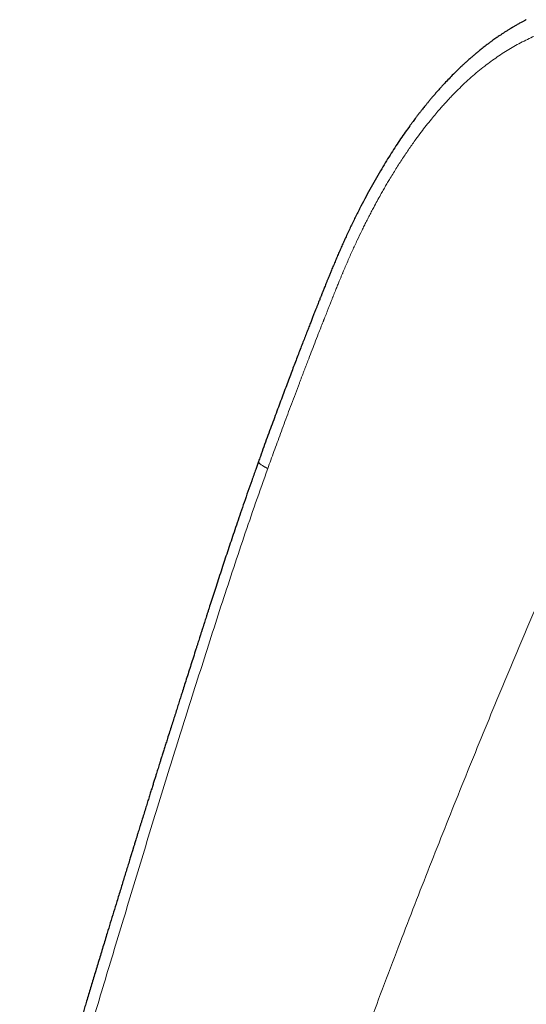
# Model space of a CAD drawing. Header units: millimetres. Extents: x 8 to 736, y 12 to 522.
# Tile 48 of 62: x 548 to 571, y 179 to 224. Entities that reach past the tile are written whole.
import ezdxf

# ---------------------------------------------------------------- set-up
doc = ezdxf.new("R2010")
doc.units = ezdxf.units.MM

msp = doc.modelspace()

# ---------------------------------------------------------------- linework, layer by layer
at = {"color": 7, "linetype": 'Continuous', "lineweight": 30}
for points, knots in [([(570.851, 223.978), (570.844, 223.975), (570.827, 223.966), (570.796, 223.949), (570.754, 223.928), (570.704, 223.901), (570.646, 223.869), (570.58, 223.833), (570.509, 223.793), (570.439, 223.754), (570.375, 223.717), (570.317, 223.683), (570.265, 223.653), (570.222, 223.627), (570.19, 223.607), (570.165, 223.592), (570.141, 223.578), (570.107, 223.557), (570.059, 223.527), (570.002, 223.492), (569.943, 223.454), (569.885, 223.417), (569.829, 223.381), (569.773, 223.344), (569.719, 223.308), (569.663, 223.271), (569.602, 223.229), (569.531, 223.181), (569.453, 223.126), (569.366, 223.065), (569.271, 222.996), (569.168, 222.92), (569.066, 222.844), (568.967, 222.768), (568.877, 222.697), (568.791, 222.63), (568.721, 222.573), (568.665, 222.528), (568.623, 222.493), (568.587, 222.464), (568.553, 222.435), (568.517, 222.405), (568.475, 222.37), (568.431, 222.332), (568.38, 222.289), (568.324, 222.24), (568.258, 222.182), (568.181, 222.114), (568.092, 222.034), (567.997, 221.946), (567.867, 221.826), (567.704, 221.67), (567.508, 221.476), (567.306, 221.269), (567.131, 221.084), (566.986, 220.926), (566.871, 220.799), (566.755, 220.668), (566.64, 220.536), (566.53, 220.407), (566.428, 220.286), (566.337, 220.177), (566.258, 220.08), (566.188, 219.994), (566.126, 219.916), (566.072, 219.847), (566.024, 219.787), (565.986, 219.738), (565.957, 219.7), (565.933, 219.67), (565.911, 219.641), (565.886, 219.608), (565.856, 219.57), (565.823, 219.526), (565.78, 219.469), (565.726, 219.398), (565.66, 219.31), (565.589, 219.213), (565.469, 219.048), (565.302, 218.814), (565.09, 218.507), (564.876, 218.186), (564.659, 217.851), (564.441, 217.502), (564.214, 217.127), (563.98, 216.726), (563.741, 216.302), (563.504, 215.867), (563.271, 215.422), (563.04, 214.967), (562.813, 214.5), (562.632, 214.113), (562.493, 213.81), (562.396, 213.594), (562.3, 213.375), (562.205, 213.155), (562.11, 212.934), (562.016, 212.712), (561.932, 212.51), (561.859, 212.334), (561.799, 212.185), (561.744, 212.05), (561.694, 211.926), (561.649, 211.815), (561.61, 211.715), (561.574, 211.626), (561.542, 211.546), (561.515, 211.478), (561.494, 211.425), (561.48, 211.389), (561.471, 211.366), (561.465, 211.351), (561.458, 211.332), (561.447, 211.305), (561.431, 211.264), (561.409, 211.21), (561.382, 211.142), (561.35, 211.059), (561.312, 210.963), (561.268, 210.852), (561.219, 210.728), (561.165, 210.589), (561.105, 210.437), (561.04, 210.271), (560.968, 210.087), (560.889, 209.886), (560.804, 209.667), (560.713, 209.432), (560.616, 209.181), (560.513, 208.915), (560.408, 208.639), (560.299, 208.355), (560.187, 208.061), (560.07, 207.754), (559.949, 207.433), (559.823, 207.098), (559.692, 206.749), (559.557, 206.387), (559.417, 206.011), (559.273, 205.621), (559.125, 205.219), (558.974, 204.806), (558.82, 204.381), (558.688, 204.014), (558.608, 203.789), (558.58, 203.711)], [0, 0, 0, 0, 0.0008489, 0.0024118, 0.0044227, 0.0068875, 0.0098097, 0.0131917, 0.0169602, 0.0206758, 0.023967, 0.0268334, 0.029691, 0.0319452, 0.0335956, 0.0346625, 0.0358101, 0.0373599, 0.0400658, 0.0432271, 0.0463402, 0.0493928, 0.0523849, 0.0553164, 0.0581872, 0.0609971, 0.0642927, 0.0680419, 0.0722598, 0.0769449, 0.0820956, 0.0877098, 0.0937847, 0.0987741, 0.1040028, 0.108824, 0.1129784, 0.1157766, 0.1181662, 0.1201484, 0.121724, 0.1239663, 0.1262541, 0.1287615, 0.1316177, 0.1348243, 0.1383806, 0.1430199, 0.1481428, 0.1537483, 0.1597403, 0.1709035, 0.1826496, 0.1949834, 0.2079115, 0.2149606, 0.2221754, 0.2295537, 0.2370793, 0.2442791, 0.2509177, 0.2569953, 0.2620743, 0.2666838, 0.2708252, 0.2744999, 0.2777096, 0.2804162, 0.2822736, 0.2837069, 0.2851407, 0.2868638, 0.2888755, 0.2911748, 0.2937608, 0.2977825, 0.3023412, 0.3074335, 0.3128163, 0.3277185, 0.3431177, 0.3590185, 0.3754275, 0.392346, 0.4097703, 0.4293402, 0.4492577, 0.4694247, 0.4898528, 0.5105687, 0.5316019, 0.5529841, 0.5625091, 0.5720996, 0.5817485, 0.5914479, 0.6011902, 0.6109669, 0.6206189, 0.6276353, 0.6340978, 0.640013, 0.6453866, 0.650223, 0.6545258, 0.658298, 0.6619244, 0.6648788, 0.6671628, 0.6687778, 0.6695886, 0.6701236, 0.6708254, 0.6719668, 0.6737178, 0.6760777, 0.6790456, 0.6826209, 0.6868026, 0.6915901, 0.6969828, 0.7029804, 0.7095834, 0.7167925, 0.7246096, 0.733434, 0.742929, 0.7530953, 0.7639328, 0.7754404, 0.7876169, 0.7997081, 0.8123896, 0.82566, 0.8395191, 0.8539669, 0.8690031, 0.8846276, 0.9008404, 0.9176448, 0.935048, 0.9527318, 0.9710115, 0.9898987, 1, 1, 1, 1]), ([(558.58, 203.711), (558.537, 203.591), (558.432, 203.299), (558.27, 202.839), (558.094, 202.336), (557.924, 201.846), (557.76, 201.369), (557.606, 200.914), (557.459, 200.481), (557.321, 200.068), (557.187, 199.667), (557.058, 199.277), (556.929, 198.884), (556.799, 198.487), (556.669, 198.089), (556.545, 197.707), (556.427, 197.34), (556.335, 197.055), (556.267, 196.846), (556.223, 196.709), (556.181, 196.577), (556.141, 196.453), (556.105, 196.341), (556.076, 196.251), (556.054, 196.18), (556.037, 196.127), (556.022, 196.08), (556.008, 196.039), (555.998, 196.005), (555.989, 195.979), (555.981, 195.952), (555.969, 195.917), (555.953, 195.864), (555.931, 195.796), (555.904, 195.713), (555.873, 195.616), (555.837, 195.503), (555.797, 195.378), (555.755, 195.244), (555.687, 195.031), (555.596, 194.747), (555.484, 194.396), (555.376, 194.056), (555.272, 193.728), (555.172, 193.413), (555.082, 193.131), (555.002, 192.877), (554.927, 192.642), (554.849, 192.397), (554.768, 192.141), (554.683, 191.873), (554.594, 191.595), (554.502, 191.305), (554.417, 191.036), (554.34, 190.793), (554.274, 190.584), (554.211, 190.384), (554.151, 190.195), (554.099, 190.028), (554.053, 189.882), (554.013, 189.755), (553.975, 189.635), (553.939, 189.52), (553.899, 189.393), (553.854, 189.247), (553.801, 189.078), (553.744, 188.896), (553.683, 188.701), (553.618, 188.493), (553.55, 188.273), (553.477, 188.038), (553.399, 187.787), (553.317, 187.522), (553.247, 187.295), (553.19, 187.111), (553.149, 186.978), (553.109, 186.85), (553.072, 186.731), (553.035, 186.61), (552.998, 186.491), (552.962, 186.374), (552.93, 186.271), (552.903, 186.181), (552.879, 186.104), (552.86, 186.041), (552.844, 185.992), (552.833, 185.955), (552.826, 185.932), (552.821, 185.917), (552.817, 185.903), (552.809, 185.878), (552.799, 185.844), (552.787, 185.804), (552.773, 185.762), (552.755, 185.702), (552.731, 185.625), (552.701, 185.528), (552.655, 185.376), (552.591, 185.17), (552.512, 184.912), (552.43, 184.647), (552.347, 184.376), (552.263, 184.1), (552.177, 183.821), (552.068, 183.466), (551.939, 183.044), (551.79, 182.557), (551.629, 182.027), (551.453, 181.45), (551.262, 180.82), (551.072, 180.193), (550.885, 179.573), (550.749, 179.122), (550.663, 178.838), (550.627, 178.715), (550.59, 178.593), (550.552, 178.468), (550.513, 178.336), (550.468, 178.186), (550.416, 178.014), (550.358, 177.819), (550.296, 177.609), (550.228, 177.383), (550.156, 177.14), (550.079, 176.88), (549.997, 176.605), (549.911, 176.314), (549.821, 176.008), (549.742, 175.742), (549.694, 175.579), (549.678, 175.523)], [0, 0, 0, 0, 0.012856, 0.031267, 0.049182, 0.066604, 0.083538, 0.099986, 0.115052, 0.12969, 0.1439, 0.157683, 0.171038, 0.185687, 0.199773, 0.213295, 0.226253, 0.238649, 0.243565, 0.248388, 0.253115, 0.257556, 0.261527, 0.265028, 0.267121, 0.269001, 0.270668, 0.272122, 0.273357, 0.274241, 0.274878, 0.276186, 0.278037, 0.28043, 0.283365, 0.286843, 0.290786, 0.295252, 0.300123, 0.304975, 0.31782, 0.330252, 0.342273, 0.353883, 0.365083, 0.375874, 0.383839, 0.392153, 0.400849, 0.409927, 0.419388, 0.429232, 0.439461, 0.450073, 0.457738, 0.465149, 0.472194, 0.478872, 0.485184, 0.489886, 0.494362, 0.498612, 0.502636, 0.506564, 0.51212, 0.518125, 0.52458, 0.531484, 0.538837, 0.546639, 0.55489, 0.563828, 0.573239, 0.583122, 0.587945, 0.592754, 0.597283, 0.60152, 0.605467, 0.610069, 0.614201, 0.617862, 0.621053, 0.623773, 0.625986, 0.627745, 0.629051, 0.629903, 0.630186, 0.630592, 0.631465, 0.632764, 0.634201, 0.635723, 0.63733, 0.640498, 0.643953, 0.647694, 0.656647, 0.665839, 0.675236, 0.684838, 0.694645, 0.704645, 0.714588, 0.73241, 0.749706, 0.766478, 0.788889, 0.811295, 0.833701, 0.855839, 0.877502, 0.881891, 0.886261, 0.89061, 0.894964, 0.899615, 0.904646, 0.911063, 0.918008, 0.92548, 0.933481, 0.942189, 0.951448, 0.961257, 0.971617, 0.982529, 0.993992, 1, 1, 1, 1])]:
    msp.add_open_spline(points, degree=3, knots=knots, dxfattribs=at)
at = {"color": 252, "linetype": 'Continuous', "lineweight": 0}
for points, knots in [([(582.544, 221.256), (582.454, 221.308), (582.275, 221.409), (582.01, 221.557), (581.752, 221.699), (581.502, 221.834), (581.242, 221.972), (581.05, 222.072), (580.924, 222.136), (580.88, 222.159), (580.836, 222.181), (580.792, 222.204), (580.685, 222.257), (580.518, 222.34), (580.29, 222.45), (580.064, 222.558), (579.839, 222.662), (579.617, 222.763), (579.398, 222.859), (579.181, 222.952), (578.956, 223.046), (578.722, 223.141), (578.469, 223.238), (578.208, 223.333), (577.941, 223.424), (577.68, 223.507), (577.423, 223.583), (577.164, 223.652), (576.897, 223.716), (576.584, 223.783), (576.234, 223.846), (575.85, 223.9), (575.468, 223.938), (575.128, 223.958), (574.83, 223.966), (574.573, 223.965), (574.318, 223.956), (574.064, 223.941), (573.812, 223.918), (573.56, 223.888), (573.308, 223.85), (573.027, 223.799), (572.716, 223.731), (572.379, 223.642), (572.043, 223.539), (571.709, 223.423), (571.38, 223.293), (571.059, 223.152), (570.745, 223), (570.436, 222.837), (570.129, 222.661), (569.824, 222.472), (569.523, 222.272), (569.23, 222.064), (568.934, 221.841), (568.633, 221.599), (568.326, 221.336), (568.023, 221.06), (567.722, 220.771), (567.5, 220.545), (567.352, 220.389), (567.277, 220.309), (567.202, 220.228), (567.128, 220.147), (567.053, 220.064), (566.979, 219.981), (566.862, 219.847), (566.702, 219.661), (566.488, 219.402), (566.263, 219.121), (566.027, 218.815), (565.767, 218.463), (565.483, 218.062), (565.178, 217.609), (564.877, 217.14), (564.66, 216.786), (564.524, 216.556), (564.465, 216.456), (564.406, 216.355), (564.347, 216.254), (564.289, 216.153), (564.231, 216.05), (564.139, 215.887), (564.014, 215.661), (563.872, 215.399), (563.747, 215.161), (563.637, 214.949), (563.528, 214.736), (563.424, 214.527), (563.281, 214.237), (563.101, 213.86), (562.882, 213.384), (562.664, 212.893), (562.512, 212.539), (562.424, 212.33), (562.399, 212.27), (562.374, 212.208), (562.348, 212.145), (562.321, 212.081), (562.294, 212.014), (562.249, 211.905), (562.185, 211.749), (562.098, 211.533), (562.034, 211.374), (561.997, 211.281), (561.992, 211.267), (561.988, 211.259), (561.985, 211.25), (561.981, 211.24), (561.977, 211.23), (561.967, 211.204), (561.949, 211.16), (561.922, 211.092), (561.891, 211.012), (561.855, 210.921), (561.814, 210.819), (561.769, 210.706), (561.722, 210.586), (561.672, 210.46), (561.634, 210.362), (561.605, 210.29), (561.588, 210.247), (561.571, 210.202), (561.555, 210.162), (561.471, 209.949), (561.339, 209.611), (561.158, 209.146), (560.998, 208.734), (560.878, 208.423), (560.796, 208.21), (560.752, 208.093), (560.706, 207.973), (560.657, 207.847), (560.607, 207.713), (560.554, 207.576), (560.502, 207.44), (560.407, 207.188), (560.269, 206.823), (560.091, 206.351), (559.919, 205.89), (559.752, 205.44), (559.591, 205.005), (559.437, 204.584), (559.289, 204.178), (559.145, 203.782), (559.052, 203.522), (559.006, 203.394)], [0, 0, 0, 0, 0.00973, 0.019171, 0.028322, 0.037184, 0.045758, 0.055925, 0.057483, 0.05903, 0.060567, 0.062092, 0.063734, 0.071755, 0.07966, 0.087565, 0.095352, 0.103023, 0.110578, 0.118017, 0.125341, 0.133689, 0.141917, 0.151097, 0.160041, 0.168752, 0.177232, 0.185483, 0.194267, 0.203428, 0.215868, 0.228141, 0.240257, 0.25223, 0.26035, 0.2684, 0.276384, 0.284307, 0.292173, 0.299987, 0.307783, 0.315728, 0.326301, 0.336864, 0.34743, 0.358013, 0.368462, 0.378878, 0.388918, 0.399009, 0.409163, 0.41939, 0.4297, 0.439769, 0.449718, 0.46074, 0.471854, 0.483073, 0.494406, 0.505863, 0.508802, 0.511749, 0.514706, 0.517672, 0.520648, 0.523634, 0.52663, 0.534921, 0.543291, 0.553363, 0.563556, 0.573874, 0.587898, 0.602164, 0.616683, 0.631462, 0.634463, 0.637471, 0.640488, 0.643513, 0.646546, 0.649588, 0.652639, 0.661071, 0.66957, 0.675682, 0.681828, 0.68801, 0.69411, 0.699844, 0.712893, 0.72629, 0.74004, 0.754145, 0.755763, 0.757423, 0.759125, 0.760869, 0.762656, 0.764485, 0.766356, 0.771718, 0.7774, 0.784142, 0.784859, 0.785062, 0.785285, 0.785529, 0.785794, 0.786079, 0.786386, 0.787887, 0.789751, 0.791976, 0.794437, 0.797228, 0.800348, 0.803798, 0.807106, 0.810669, 0.811841, 0.813039, 0.814262, 0.81551, 0.8163, 0.831795, 0.843282, 0.85455, 0.865602, 0.868817, 0.872013, 0.87519, 0.87862, 0.88239, 0.886136, 0.889856, 0.893551, 0.906779, 0.919676, 0.932244, 0.944483, 0.956392, 0.967769, 0.978829, 0.989573, 1, 1, 1, 1]), ([(582.544, 221.256), (582.253, 220.673), (581.67, 219.508), (580.808, 217.76), (579.954, 216.012), (579.111, 214.264), (578.282, 212.528), (577.468, 210.802), (576.668, 209.088), (575.877, 207.373), (575.091, 205.648), (574.308, 203.912), (573.529, 202.164), (572.76, 200.417), (572, 198.67), (571.249, 196.923), (570.508, 195.177), (569.775, 193.431), (569.052, 191.685), (568.338, 189.939), (567.633, 188.194), (566.936, 186.448), (566.249, 184.703), (565.57, 182.958), (564.878, 181.155), (564.173, 179.293), (563.456, 177.373), (562.75, 175.454), (562.054, 173.534), (561.389, 171.674), (560.755, 169.872), (560.149, 168.13), (559.552, 166.388), (558.963, 164.646), (558.386, 162.914), (557.82, 161.192), (557.265, 159.48), (556.718, 157.767), (556.174, 156.043), (555.635, 154.306), (555.099, 152.558), (554.571, 150.808), (554.05, 149.059), (553.538, 147.309), (553.034, 145.558), (552.575, 143.935), (552.16, 142.438), (551.786, 141.068), (551.42, 139.699), (551.063, 138.331), (550.716, 136.974), (550.381, 135.626), (550.058, 134.29), (549.744, 132.955), (549.453, 131.671), (549.182, 130.438), (548.932, 129.255), (548.691, 128.074), (548.46, 126.897), (548.238, 125.723), (548.027, 124.551), (547.826, 123.383), (547.7, 122.606), (547.637, 122.218)], [0, 0, 0, 0, 0.0179414, 0.0358465, 0.0537166, 0.0715534, 0.0893581, 0.1068151, 0.124244, 0.1416461, 0.1590228, 0.1767293, 0.1944121, 0.2120727, 0.2297122, 0.2473323, 0.2649342, 0.2825192, 0.3000887, 0.3176441, 0.3351866, 0.3527175, 0.3702382, 0.3877499, 0.4052538, 0.4245006, 0.4437412, 0.4629772, 0.4822102, 0.5014417, 0.5188868, 0.536333, 0.5537816, 0.5712334, 0.5886896, 0.6058394, 0.6229954, 0.6401586, 0.6573299, 0.6748616, 0.6924047, 0.7099606, 0.7275301, 0.7451114, 0.762702, 0.7802998, 0.7941, 0.8079015, 0.8217028, 0.8355024, 0.8492989, 0.8628451, 0.8763866, 0.8899228, 0.9034535, 0.9155297, 0.9276015, 0.9396697, 0.9517354, 0.9637999, 0.9758647, 0.9879309, 1, 1, 1, 1]), ([(559.006, 203.394), (558.991, 203.401), (558.961, 203.416), (558.916, 203.438), (558.871, 203.462), (558.827, 203.487), (558.779, 203.515), (558.731, 203.546), (558.685, 203.578), (558.646, 203.609), (558.615, 203.637), (558.593, 203.663), (558.581, 203.685), (558.576, 203.701), (558.579, 203.708), (558.581, 203.711)], [0, 0, 0, 0, 0.04672, 0.096442, 0.151155, 0.211792, 0.278336, 0.368591, 0.464341, 0.56282, 0.661943, 0.76102, 0.859374, 0.954953, 1, 1, 1, 1]), ([(559.006, 203.394), (558.819, 202.87), (558.446, 201.821), (557.905, 200.242), (557.377, 198.659), (556.859, 197.073), (556.352, 195.495), (555.852, 193.927), (555.358, 192.369), (554.866, 190.813), (554.376, 189.246), (553.891, 187.669), (553.409, 186.082), (552.928, 184.497), (552.448, 182.914), (551.973, 181.342), (551.503, 179.782), (551.038, 178.232), (550.578, 176.684), (550.275, 175.652), (550.123, 175.136)], [0, 0, 0, 0, 0.056011, 0.112011, 0.168004, 0.223993, 0.279979, 0.334963, 0.389948, 0.444935, 0.499928, 0.55593, 0.611939, 0.667953, 0.723968, 0.779981, 0.834987, 0.889989, 0.944992, 1, 1, 1, 1])]:
    msp.add_open_spline(points, degree=3, knots=knots, dxfattribs=at)

doc.saveas('drawing.dxf')
